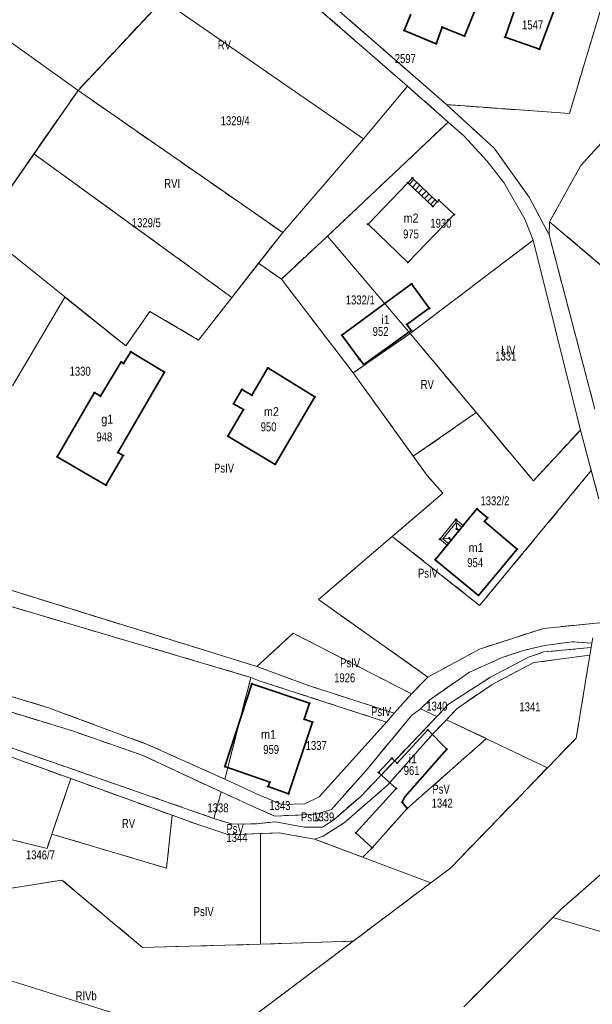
# Model space of a CAD drawing. Header units: metres. Extents: x 7496145 to 7500200, y 5498500 to 5502080.
# Tile 64 of 202: x 7497655 to 7497751, y 5499634 to 5499798. Entities that reach past the tile are written whole.
import ezdxf
from ezdxf.enums import TextEntityAlignment as Align

# ---------------------------------------------------------------- set-up
doc = ezdxf.new("R2010")
doc.units = ezdxf.units.M
doc.header["$MEASUREMENT"] = 0
for name, pattern in [('2.25_0.75', [3, 2.25, -0.75]), ('219-1000', [0]), ('egug-1000', [0])]:
    doc.linetypes.add(name, pattern=pattern)
doc.layers.get('0').update_dxf_attribs({"color": 2, "linetype": 'CONTINUOUS', "lineweight": 5})
for name, color, linetype in [('209-oznaczenie konturu klasyfikacyjnego', 7, 'CONTINUOUS'), ('211-numer działki ewidencyjnej', 7, 'CONTINUOUS'), ('217-kontur klasyfikacyjny', 7, 'CONTINUOUS'), ('218-kontur użytku gruntowego', 7, 'CONTINUOUS'), ('219-działka ewidencyjna', 7, 'CONTINUOUS'), ('312-budynek ewidencyjny', 7, 'CONTINUOUS'), ('312-oznaczenie budynku ewidencyjnego', 7, 'CONTINUOUS'), ('312-oznaczenie budynku ewidencyjnego-Atr117', 7, 'CONTINUOUS'), ('352-schody', 7, 'CONTINUOUS'), ('Punkt budynku', 7, 'CONTINUOUS')]:
    doc.layers.add(name, color=color, linetype=linetype)
doc.styles.get("Standard").update_dxf_attribs({"font": 'Working1250', "width": 0.75})

# ---------------------------------------------------------------- blocks, each defined once
blk = doc.blocks.new('PUNKTBUD')
at = {"color": 0}
blk.add_circle((0, 0), 0.09, dxfattribs=at)

msp = doc.modelspace()

# ---------------------------------------------------------------- linework, layer by layer
at = {"layer": '217-kontur klasyfikacyjny', "color": 3, "linetype": '2.25_0.75', "lineweight": 18, "flags": 128}
for points in [[(7497720.38, 5499787.26), (7497697.75, 5499806.94)], [(7497754.53, 5499806.15), (7497747.48, 5499782.67)], [(7497679.42, 5499801.68), (7497665.25, 5499786.54)], [(7497710.46, 5499798.5), (7497726.92, 5499784.17)], [(7497665.25, 5499786.54), (7497657.88, 5499775.95)], [(7497665.25, 5499786.54), (7497699.5, 5499762.78)], [(7497727.2, 5499781.25), (7497720.38, 5499787.26)], [(7497747.48, 5499782.67), (7497726.92, 5499784.17)], [(7497726.92, 5499784.17), (7497734.9, 5499776.87)], [(7497749.38, 5499773.98), (7497756.19, 5499781.43)], [(7497707, 5499762.19), (7497727.2, 5499781.25)], [(7497734.9, 5499776.87), (7497740.73, 5499768.68)], [(7497657.88, 5499775.95), (7497649.02, 5499763.21)], [(7497691, 5499751.91), (7497657.88, 5499775.95)], [(7497744.17, 5499764.57), (7497749.38, 5499773.98)], [(7497740.73, 5499768.68), (7497744.07, 5499762.4)], [(7497744.07, 5499762.4), (7497744.17, 5499764.57)], [(7497762.55, 5499749.01), (7497744.17, 5499764.57)], [(7497699.5, 5499762.78), (7497695.48, 5499757.63)], [(7497699.28, 5499754.99), (7497707, 5499762.19)], [(7497744.07, 5499762.4), (7497751.74, 5499733.24)], [(7497741.42, 5499761.48), (7497720.83, 5499745.9)], [(7497749.31, 5499729.73), (7497741.42, 5499761.48)], [(7497695.48, 5499757.63), (7497691, 5499751.91)], [(7497699.28, 5499754.99), (7497695.48, 5499757.63)], [(7497711.3, 5499739.3), (7497699.28, 5499754.99)], [(7497654.3, 5499737.12), (7497663.04, 5499751.98)], [(7497663.04, 5499751.98), (7497673.24, 5499743.8)], [(7497685.44, 5499744.79), (7497691, 5499751.91)], [(7497673.24, 5499743.8), (7497677.29, 5499749.59)], [(7497677.29, 5499749.59), (7497685.44, 5499744.79)], [(7497720.83, 5499745.9), (7497711.3, 5499739.3)], [(7497731.9, 5499732.67), (7497720.83, 5499745.9)], [(7497721.36, 5499725.35), (7497711.3, 5499739.3)], [(7497721.36, 5499725.35), (7497731.9, 5499732.67)], [(7497731.9, 5499732.67), (7497741.46, 5499721.25)], [(7497741.46, 5499721.25), (7497749.31, 5499729.73)], [(7497723.66, 5499722.16), (7497721.36, 5499725.35)], [(7497726.32, 5499719.2), (7497723.66, 5499722.16)], [(7497751.15, 5499722.95), (7497732.46, 5499700.4)], [(7497752.43, 5499718.23), (7497751.15, 5499722.95)], [(7497717.84, 5499711.94), (7497726.32, 5499719.2)], [(7497705.51, 5499701.38), (7497717.84, 5499711.94)], [(7497732.46, 5499700.4), (7497717.84, 5499711.94)], [(7497695.19, 5499690.2), (7497647.71, 5499704.89)], [(7497651.54, 5499700.95), (7497694.17, 5499688.37)], [(7497723.38, 5499688.71), (7497705.51, 5499701.38)], [(7497743.15, 5499696.57), (7497753.7, 5499697.6)], [(7497695.19, 5499690.2), (7497701.28, 5499695.74)], [(7497701.28, 5499695.74), (7497721.03, 5499685.63)], [(7497732.42, 5499693.09), (7497743.15, 5499696.57)], [(7497747.94, 5499694.34), (7497743.34, 5499693.7)], [(7497751.24, 5499694.07), (7497747.94, 5499694.34)], [(7497723.79, 5499688.41), (7497732.42, 5499693.09)], [(7497739.82, 5499692.87), (7497736.21, 5499691.69)], [(7497743.34, 5499693.7), (7497739.82, 5499692.87)], [(7497740.66, 5499691.73), (7497743.22, 5499692.62)], [(7497743.22, 5499692.62), (7497751.12, 5499693.36)], [(7497750.91, 5499692.08), (7497751.12, 5499693.36)], [(7497751.12, 5499693.36), (7497751.24, 5499694.07)], [(7497736.21, 5499691.69), (7497730.78, 5499689.26)], [(7497734.27, 5499688.41), (7497740.66, 5499691.73)], [(7497741.52, 5499690.83), (7497734.54, 5499687.19)], [(7497750.91, 5499692.08), (7497741.52, 5499690.83)], [(7497748.61, 5499678.21), (7497750.91, 5499692.08)], [(7497637.42, 5499690.25), (7497660.31, 5499683.29)], [(7497703.83, 5499686.99), (7497695.19, 5499690.2)], [(7497730.78, 5499689.26), (7497724.11, 5499684.64)], [(7497689.81, 5499671.36), (7497694.17, 5499688.37)], [(7497694.17, 5499688.37), (7497695.73, 5499687.76)], [(7497695.73, 5499687.76), (7497716.88, 5499680.89)], [(7497721.03, 5499685.63), (7497723.79, 5499688.41)], [(7497723.79, 5499688.41), (7497723.38, 5499688.71)], [(7497727.26, 5499683.87), (7497734.27, 5499688.41)], [(7497718.18, 5499682.36), (7497703.83, 5499686.99)], [(7497734.54, 5499687.19), (7497728.68, 5499683.14)], [(7497664.31, 5499679.41), (7497644.32, 5499685.57)], [(7497718.18, 5499682.36), (7497721.03, 5499685.63)], [(7497724.11, 5499684.64), (7497722.54, 5499683.13)], [(7497635.19, 5499683.14), (7497687.97, 5499664.79)], [(7497660.31, 5499683.29), (7497677, 5499677.1)], [(7497722.54, 5499683.13), (7497721.11, 5499682.02)], [(7497725.29, 5499681.81), (7497727.26, 5499683.87)], [(7497728.68, 5499683.14), (7497726.89, 5499681.29)], [(7497721.11, 5499682.02), (7497713.4, 5499672.76)], [(7497716.88, 5499680.89), (7497718.18, 5499682.36)], [(7497718.36, 5499674.54), (7497725.29, 5499681.81)], [(7497724.69, 5499678.96), (7497726.89, 5499681.29)], [(7497726.89, 5499681.29), (7497733.61, 5499678.14)], [(7497640.53, 5499679.95), (7497664.05, 5499671.44)], [(7497675.99, 5499675.36), (7497664.31, 5499679.41)], [(7497717.05, 5499670.35), (7497724.69, 5499678.96)], [(7497733.61, 5499678.14), (7497720.32, 5499666.42)], [(7497743.8, 5499673.24), (7497748.61, 5499678.21)], [(7497677, 5499677.1), (7497689.81, 5499671.36)], [(7497689.2, 5499669.21), (7497675.99, 5499675.36)], [(7497715.79, 5499671.84), (7497718.36, 5499674.54)], [(7497713.4, 5499672.76), (7497707.65, 5499666.25)], [(7497727.62, 5499656.51), (7497743.8, 5499673.24)], [(7497664.05, 5499671.44), (7497660.89, 5499662.17)], [(7497664.05, 5499671.44), (7497681, 5499665.3)], [(7497712.62, 5499668.52), (7497715.79, 5499671.84)], [(7497709.81, 5499664.06), (7497717.05, 5499670.35)], [(7497695.02, 5499666.57), (7497689.2, 5499669.21)], [(7497708.05, 5499664.56), (7497712.62, 5499668.52)], [(7497698.17, 5499665.17), (7497695.02, 5499666.57)], [(7497707.65, 5499666.25), (7497705.1, 5499665.48)], [(7497720.32, 5499666.42), (7497714.47, 5499659.88)], [(7497681, 5499665.3), (7497680.06, 5499656.44)], [(7497681, 5499665.3), (7497685.49, 5499663.68)], [(7497687.97, 5499664.79), (7497691.11, 5499663.8)], [(7497705.1, 5499665.48), (7497698.17, 5499665.17)], [(7497706.14, 5499663.34), (7497708.05, 5499664.56)], [(7497660.07, 5499659.76), (7497643.37, 5499663.87)], [(7497685.49, 5499663.68), (7497690.49, 5499662.04)], [(7497691.11, 5499663.8), (7497695.19, 5499663.88)], [(7497695.19, 5499663.88), (7497698.23, 5499664.22)], [(7497698.23, 5499664.22), (7497703.16, 5499663.29)], [(7497703.16, 5499663.29), (7497706.14, 5499663.34)], [(7497706.26, 5499661.82), (7497709.81, 5499664.06)], [(7497762.52, 5499663.98), (7497746.14, 5499649.64)], [(7497660.89, 5499662.17), (7497660.07, 5499659.76)], [(7497680.06, 5499656.44), (7497660.89, 5499662.17)], [(7497690.49, 5499662.04), (7497695.78, 5499662.23)], [(7497698.91, 5499662.35), (7497695.78, 5499662.23)], [(7497695.78, 5499662.23), (7497695.81, 5499643.73)], [(7497701.39, 5499661.92), (7497698.91, 5499662.35)], [(7497704.82, 5499661.33), (7497701.39, 5499661.92)], [(7497704.82, 5499661.33), (7497706.26, 5499661.82)], [(7497712.9, 5499658.29), (7497704.82, 5499661.33)], [(7497714.47, 5499659.88), (7497712.9, 5499658.29)], [(7497724.28, 5499654), (7497727.62, 5499656.51)], [(7497662.54, 5499654.47), (7497640.8, 5499650.97)], [(7497676.04, 5499643.2), (7497662.54, 5499654.47)], [(7497711.32, 5499644.26), (7497724.28, 5499654)], [(7497746.14, 5499649.64), (7497744.72, 5499648.22)], [(7497744.72, 5499648.22), (7497729.82, 5499633.29)], [(7497695.81, 5499643.73), (7497676.04, 5499643.2)], [(7497690.54, 5499628.64), (7497711.32, 5499644.26)], [(7497695.81, 5499643.73), (7497711.32, 5499644.26)]]:
    msp.add_lwpolyline(points, dxfattribs=at)
at = {"layer": '218-kontur użytku gruntowego', "color": 3, "linetype": 'egug-1000', "lineweight": 18, "flags": 128}
for points in [[(7497720.38, 5499787.26), (7497697.75, 5499806.94)], [(7497747.48, 5499782.67), (7497754.53, 5499806.15)], [(7497679.42, 5499801.68), (7497665.25, 5499786.54)], [(7497710.46, 5499798.5), (7497726.92, 5499784.17)], [(7497665.25, 5499786.54), (7497657.88, 5499775.95)], [(7497699.5, 5499762.78), (7497665.25, 5499786.54)], [(7497727.2, 5499781.25), (7497720.38, 5499787.26)], [(7497726.92, 5499784.17), (7497747.48, 5499782.67)], [(7497726.92, 5499784.17), (7497734.9, 5499776.87)], [(7497749.38, 5499773.98), (7497756.19, 5499781.43)], [(7497727.2, 5499781.25), (7497707, 5499762.19)], [(7497729.83, 5499778.93), (7497727.2, 5499781.25)], [(7497733.69, 5499774.77), (7497729.83, 5499778.93)], [(7497734.9, 5499776.87), (7497740.73, 5499768.68)], [(7497649.02, 5499763.21), (7497657.88, 5499775.95)], [(7497657.88, 5499775.95), (7497691, 5499751.91)], [(7497736.53, 5499771.12), (7497733.69, 5499774.77)], [(7497744.17, 5499764.57), (7497749.38, 5499773.98)], [(7497740.01, 5499765.02), (7497736.53, 5499771.12)], [(7497740.73, 5499768.68), (7497744.07, 5499762.4)], [(7497741.42, 5499761.48), (7497740.01, 5499765.02)], [(7497744.17, 5499764.57), (7497744.07, 5499762.4)], [(7497762.55, 5499749.01), (7497744.17, 5499764.57)], [(7497695.48, 5499757.63), (7497699.5, 5499762.78)], [(7497707, 5499762.19), (7497699.28, 5499754.99)], [(7497744.07, 5499762.4), (7497751.74, 5499733.24)], [(7497741.42, 5499761.48), (7497720.83, 5499745.9)], [(7497749.31, 5499729.73), (7497741.42, 5499761.48)], [(7497691, 5499751.91), (7497695.48, 5499757.63)], [(7497699.28, 5499754.99), (7497695.48, 5499757.63)], [(7497699.28, 5499754.99), (7497711.3, 5499739.3)], [(7497663.04, 5499751.98), (7497654.3, 5499737.12)], [(7497673.24, 5499743.8), (7497663.04, 5499751.98)], [(7497691, 5499751.91), (7497685.44, 5499744.79)], [(7497677.29, 5499749.59), (7497673.24, 5499743.8)], [(7497685.44, 5499744.79), (7497677.29, 5499749.59)], [(7497711.3, 5499739.3), (7497720.83, 5499745.9)], [(7497720.83, 5499745.9), (7497731.9, 5499732.67)], [(7497711.3, 5499739.3), (7497721.36, 5499725.35)], [(7497731.9, 5499732.67), (7497721.36, 5499725.35)], [(7497741.46, 5499721.25), (7497731.9, 5499732.67)], [(7497749.31, 5499729.73), (7497741.46, 5499721.25)], [(7497751.15, 5499722.95), (7497749.31, 5499729.73)], [(7497721.36, 5499725.35), (7497723.66, 5499722.16)], [(7497723.66, 5499722.16), (7497726.32, 5499719.2)], [(7497732.46, 5499700.4), (7497751.15, 5499722.95)], [(7497752.43, 5499718.23), (7497751.15, 5499722.95)], [(7497726.32, 5499719.2), (7497717.84, 5499711.94)], [(7497717.84, 5499711.94), (7497705.51, 5499701.38)], [(7497717.84, 5499711.94), (7497732.46, 5499700.4)], [(7497647.71, 5499704.89), (7497695.19, 5499690.2)], [(7497651.54, 5499700.95), (7497694.17, 5499688.37)], [(7497705.51, 5499701.38), (7497723.38, 5499688.71)], [(7497743.15, 5499696.57), (7497753.7, 5499697.6)], [(7497701.28, 5499695.74), (7497695.19, 5499690.2)], [(7497721.03, 5499685.63), (7497701.28, 5499695.74)], [(7497732.42, 5499693.09), (7497743.15, 5499696.57)], [(7497743.34, 5499693.7), (7497747.94, 5499694.34)], [(7497747.94, 5499694.34), (7497751.24, 5499694.07)], [(7497751.24, 5499694.07), (7497751.39, 5499694.98)], [(7497723.79, 5499688.41), (7497732.42, 5499693.09)], [(7497736.21, 5499691.69), (7497739.82, 5499692.87)], [(7497739.82, 5499692.87), (7497743.34, 5499693.7)], [(7497740.66, 5499691.73), (7497743.22, 5499692.62)], [(7497743.22, 5499692.62), (7497751.12, 5499693.36)], [(7497751.12, 5499693.36), (7497750.91, 5499692.08)], [(7497751.12, 5499693.36), (7497751.24, 5499694.07)], [(7497730.78, 5499689.26), (7497736.21, 5499691.69)], [(7497734.27, 5499688.41), (7497740.66, 5499691.73)], [(7497741.52, 5499690.83), (7497734.54, 5499687.19)], [(7497750.91, 5499692.08), (7497741.52, 5499690.83)], [(7497748.61, 5499678.21), (7497750.91, 5499692.08)], [(7497637.42, 5499690.25), (7497660.31, 5499683.29)], [(7497695.19, 5499690.2), (7497703.83, 5499686.99)], [(7497724.11, 5499684.64), (7497730.78, 5499689.26)], [(7497689.81, 5499671.36), (7497694.17, 5499688.37)], [(7497694.17, 5499688.37), (7497695.73, 5499687.76)], [(7497695.73, 5499687.76), (7497716.88, 5499680.89)], [(7497721.03, 5499685.63), (7497723.79, 5499688.41)], [(7497723.38, 5499688.71), (7497723.79, 5499688.41)], [(7497727.26, 5499683.87), (7497734.27, 5499688.41)], [(7497703.83, 5499686.99), (7497718.18, 5499682.36)], [(7497734.54, 5499687.19), (7497728.68, 5499683.14)], [(7497644.32, 5499685.57), (7497664.31, 5499679.41)], [(7497718.18, 5499682.36), (7497721.03, 5499685.63)], [(7497722.54, 5499683.13), (7497724.11, 5499684.64)], [(7497635.19, 5499683.14), (7497687.97, 5499664.79)], [(7497660.31, 5499683.29), (7497677, 5499677.1)], [(7497721.11, 5499682.02), (7497722.54, 5499683.13)], [(7497725.29, 5499681.81), (7497727.26, 5499683.87)], [(7497728.68, 5499683.14), (7497726.89, 5499681.29)], [(7497713.4, 5499672.76), (7497721.11, 5499682.02)], [(7497716.88, 5499680.89), (7497718.18, 5499682.36)], [(7497718.36, 5499674.54), (7497725.29, 5499681.81)], [(7497726.89, 5499681.29), (7497724.69, 5499678.96)], [(7497726.89, 5499681.29), (7497733.61, 5499678.14)], [(7497640.53, 5499679.95), (7497664.05, 5499671.44)], [(7497664.31, 5499679.41), (7497675.99, 5499675.36)], [(7497705.61, 5499668.39), (7497716.88, 5499680.89)], [(7497724.69, 5499678.96), (7497717.05, 5499670.35)], [(7497733.61, 5499678.14), (7497720.32, 5499666.42)], [(7497743.8, 5499673.24), (7497748.61, 5499678.21)], [(7497677, 5499677.1), (7497689.81, 5499671.36)], [(7497675.99, 5499675.36), (7497689.2, 5499669.21)], [(7497715.79, 5499671.84), (7497718.36, 5499674.54)], [(7497707.65, 5499666.25), (7497713.4, 5499672.76)], [(7497727.62, 5499656.51), (7497743.8, 5499673.24)], [(7497660.89, 5499662.17), (7497664.05, 5499671.44)], [(7497664.05, 5499671.44), (7497681, 5499665.3)], [(7497689.81, 5499671.36), (7497695.23, 5499668.81)], [(7497712.62, 5499668.52), (7497715.79, 5499671.84)], [(7497717.05, 5499670.35), (7497709.81, 5499664.06)], [(7497689.2, 5499669.21), (7497695.02, 5499666.57)], [(7497695.23, 5499668.81), (7497699.34, 5499667.08)], [(7497703.23, 5499667.24), (7497705.61, 5499668.39)], [(7497708.05, 5499664.56), (7497712.62, 5499668.52)], [(7497695.02, 5499666.57), (7497698.17, 5499665.17)], [(7497699.34, 5499667.08), (7497703.23, 5499667.24)], [(7497705.1, 5499665.48), (7497707.65, 5499666.25)], [(7497720.32, 5499666.42), (7497714.47, 5499659.88)], [(7497681, 5499665.3), (7497680.06, 5499656.44)], [(7497681, 5499665.3), (7497685.49, 5499663.68)], [(7497687.97, 5499664.79), (7497691.11, 5499663.8)], [(7497698.17, 5499665.17), (7497705.1, 5499665.48)], [(7497706.14, 5499663.34), (7497708.05, 5499664.56)], [(7497643.37, 5499663.87), (7497660.07, 5499659.76)], [(7497685.49, 5499663.68), (7497690.49, 5499662.04)], [(7497691.11, 5499663.8), (7497695.19, 5499663.88)], [(7497695.19, 5499663.88), (7497698.23, 5499664.22)], [(7497698.23, 5499664.22), (7497703.16, 5499663.29)], [(7497703.16, 5499663.29), (7497706.14, 5499663.34)], [(7497709.81, 5499664.06), (7497706.26, 5499661.82)], [(7497762.52, 5499663.98), (7497746.14, 5499649.64)], [(7497660.07, 5499659.76), (7497660.89, 5499662.17)], [(7497680.06, 5499656.44), (7497660.89, 5499662.17)], [(7497690.49, 5499662.04), (7497695.78, 5499662.23)], [(7497698.91, 5499662.35), (7497695.78, 5499662.23)], [(7497695.78, 5499662.23), (7497695.81, 5499643.73)], [(7497701.39, 5499661.92), (7497698.91, 5499662.35)], [(7497704.82, 5499661.33), (7497701.39, 5499661.92)], [(7497706.26, 5499661.82), (7497704.82, 5499661.33)], [(7497712.9, 5499658.29), (7497704.82, 5499661.33)], [(7497714.47, 5499659.88), (7497712.9, 5499658.29)], [(7497724.28, 5499654), (7497727.62, 5499656.51)], [(7497662.54, 5499654.47), (7497640.8, 5499650.97)], [(7497676.04, 5499643.2), (7497662.54, 5499654.47)], [(7497711.32, 5499644.26), (7497724.28, 5499654)], [(7497746.14, 5499649.64), (7497744.72, 5499648.22)], [(7497744.72, 5499648.22), (7497729.82, 5499633.29)], [(7497695.81, 5499643.73), (7497676.04, 5499643.2)], [(7497690.54, 5499628.64), (7497711.32, 5499644.26)], [(7497695.81, 5499643.73), (7497711.32, 5499644.26)]]:
    msp.add_lwpolyline(points, dxfattribs=at)
at = {"layer": '219-działka ewidencyjna', "color": 3, "linetype": '219-1000', "lineweight": 18, "flags": 128}
for points in [[(7497631.8, 5499810.5), (7497665.25, 5499786.54)], [(7497696.17, 5499810.93), (7497726.92, 5499784.17)], [(7497697.75, 5499806.94), (7497720.38, 5499787.26)], [(7497747.48, 5499782.67), (7497754.53, 5499806.15)], [(7497665.25, 5499786.54), (7497679.42, 5499801.68)], [(7497679.42, 5499801.68), (7497713, 5499778.45)], [(7497649.02, 5499763.21), (7497665.25, 5499786.54)], [(7497665.25, 5499786.54), (7497699.5, 5499762.78)], [(7497720.38, 5499787.26), (7497713, 5499778.45)], [(7497720.38, 5499787.26), (7497727.2, 5499781.25)], [(7497726.92, 5499784.17), (7497734.9, 5499776.87)], [(7497726.92, 5499784.17), (7497747.48, 5499782.67)], [(7497749.38, 5499773.98), (7497756.19, 5499781.43)], [(7497727.2, 5499781.25), (7497707, 5499762.19)], [(7497727.2, 5499781.25), (7497729.83, 5499778.93)], [(7497699.5, 5499762.78), (7497713, 5499778.45)], [(7497729.83, 5499778.93), (7497733.69, 5499774.77)], [(7497734.9, 5499776.87), (7497740.73, 5499768.68)], [(7497733.69, 5499774.77), (7497736.53, 5499771.12)], [(7497744.17, 5499764.57), (7497749.38, 5499773.98)], [(7497736.53, 5499771.12), (7497740.01, 5499765.02)], [(7497740.73, 5499768.68), (7497744.07, 5499762.4)], [(7497740.01, 5499765.02), (7497741.42, 5499761.48)], [(7497744.07, 5499762.4), (7497744.17, 5499764.57)], [(7497744.17, 5499764.57), (7497777.42, 5499736.42)], [(7497649.02, 5499763.21), (7497673.24, 5499743.8)], [(7497685.44, 5499744.79), (7497699.5, 5499762.78)], [(7497699.28, 5499754.99), (7497707, 5499762.19)], [(7497707, 5499762.19), (7497720.83, 5499745.9)], [(7497744.07, 5499762.4), (7497751.74, 5499733.24)], [(7497720.83, 5499745.9), (7497741.42, 5499761.48)], [(7497741.42, 5499761.48), (7497749.31, 5499729.73)], [(7497699.28, 5499754.99), (7497711.3, 5499739.3)], [(7497673.24, 5499743.8), (7497677.29, 5499749.59)], [(7497677.29, 5499749.59), (7497685.44, 5499744.79)], [(7497711.3, 5499739.3), (7497720.83, 5499745.9)], [(7497720.83, 5499745.9), (7497741.46, 5499721.25)], [(7497711.3, 5499739.3), (7497723.66, 5499722.16)], [(7497741.46, 5499721.25), (7497749.31, 5499729.73)], [(7497749.31, 5499729.73), (7497752.43, 5499718.23)], [(7497723.66, 5499722.16), (7497726.32, 5499719.2)], [(7497705.51, 5499701.38), (7497726.32, 5499719.2)], [(7497647.71, 5499704.89), (7497695.19, 5499690.2)], [(7497651.54, 5499700.95), (7497694.17, 5499688.37)], [(7497705.51, 5499701.38), (7497723.38, 5499688.71)], [(7497743.15, 5499696.57), (7497753.7, 5499697.6)], [(7497701.28, 5499695.74), (7497695.19, 5499690.2)], [(7497701.28, 5499695.74), (7497721.03, 5499685.63)], [(7497732.42, 5499693.09), (7497743.15, 5499696.57)], [(7497743.34, 5499693.7), (7497747.94, 5499694.34)], [(7497747.94, 5499694.34), (7497751.24, 5499694.07)], [(7497751.24, 5499694.07), (7497751.39, 5499694.98)], [(7497751.24, 5499694.07), (7497751.39, 5499694.98)], [(7497732.42, 5499693.09), (7497723.79, 5499688.41)], [(7497736.21, 5499691.69), (7497739.82, 5499692.87)], [(7497739.82, 5499692.87), (7497743.34, 5499693.7)], [(7497740.66, 5499691.73), (7497743.22, 5499692.62)], [(7497743.22, 5499692.62), (7497751.12, 5499693.36)], [(7497750.91, 5499692.08), (7497751.12, 5499693.36)], [(7497750.91, 5499692.08), (7497751.12, 5499693.36)], [(7497751.12, 5499693.36), (7497751.24, 5499694.07)], [(7497751.12, 5499693.36), (7497751.24, 5499694.07)], [(7497736.21, 5499691.69), (7497730.78, 5499689.26)], [(7497734.27, 5499688.41), (7497740.66, 5499691.73)], [(7497734.54, 5499687.19), (7497741.52, 5499690.83)], [(7497741.52, 5499690.83), (7497750.91, 5499692.08)], [(7497748.61, 5499678.21), (7497750.91, 5499692.08)], [(7497748.61, 5499678.21), (7497750.91, 5499692.08)], [(7497637.42, 5499690.25), (7497660.31, 5499683.29)], [(7497703.83, 5499686.99), (7497695.19, 5499690.2)], [(7497724.11, 5499684.64), (7497730.78, 5499689.26)], [(7497689.81, 5499671.36), (7497694.17, 5499688.37)], [(7497695.73, 5499687.76), (7497694.17, 5499688.37)], [(7497695.73, 5499687.76), (7497716.88, 5499680.89)], [(7497721.03, 5499685.63), (7497723.79, 5499688.41)], [(7497723.38, 5499688.71), (7497723.79, 5499688.41)], [(7497727.26, 5499683.87), (7497734.27, 5499688.41)], [(7497703.83, 5499686.99), (7497718.18, 5499682.36)], [(7497728.68, 5499683.14), (7497734.54, 5499687.19)], [(7497644.32, 5499685.57), (7497664.31, 5499679.41)], [(7497718.18, 5499682.36), (7497721.03, 5499685.63)], [(7497722.54, 5499683.13), (7497724.11, 5499684.64)], [(7497687.97, 5499664.79), (7497635.19, 5499683.14)], [(7497660.31, 5499683.29), (7497677, 5499677.1)], [(7497722.54, 5499683.13), (7497721.11, 5499682.02)], [(7497722.54, 5499683.13), (7497725.29, 5499681.81)], [(7497725.29, 5499681.81), (7497727.26, 5499683.87)], [(7497726.89, 5499681.29), (7497728.68, 5499683.14)], [(7497712.62, 5499668.52), (7497725.29, 5499681.81)], [(7497713.4, 5499672.76), (7497721.11, 5499682.02)], [(7497716.88, 5499680.89), (7497718.18, 5499682.36)], [(7497724.69, 5499678.96), (7497726.89, 5499681.29)], [(7497726.89, 5499681.29), (7497743.8, 5499673.24)], [(7497640.53, 5499679.95), (7497685.49, 5499663.68)], [(7497664.31, 5499679.41), (7497675.99, 5499675.36)], [(7497705.61, 5499668.39), (7497716.88, 5499680.89)], [(7497717.05, 5499670.35), (7497724.69, 5499678.96)], [(7497743.8, 5499673.24), (7497748.61, 5499678.21)], [(7497743.8, 5499673.24), (7497748.61, 5499678.21)], [(7497677, 5499677.1), (7497689.81, 5499671.36)], [(7497675.99, 5499675.36), (7497689.2, 5499669.21)], [(7497707.65, 5499666.25), (7497713.4, 5499672.76)], [(7497727.62, 5499656.51), (7497743.8, 5499673.24)], [(7497727.62, 5499656.51), (7497743.8, 5499673.24)], [(7497689.81, 5499671.36), (7497695.23, 5499668.81)], [(7497709.81, 5499664.06), (7497717.05, 5499670.35)], [(7497687.97, 5499664.79), (7497689.2, 5499669.21)], [(7497689.2, 5499669.21), (7497695.02, 5499666.57)], [(7497699.34, 5499667.08), (7497695.23, 5499668.81)], [(7497703.23, 5499667.24), (7497705.61, 5499668.39)], [(7497708.05, 5499664.56), (7497712.62, 5499668.52)], [(7497695.02, 5499666.57), (7497698.17, 5499665.17)], [(7497699.34, 5499667.08), (7497703.23, 5499667.24)], [(7497705.1, 5499665.48), (7497707.65, 5499666.25)], [(7497687.97, 5499664.79), (7497691.11, 5499663.8)], [(7497705.1, 5499665.48), (7497698.17, 5499665.17)], [(7497706.14, 5499663.34), (7497708.05, 5499664.56)], [(7497685.49, 5499663.68), (7497690.49, 5499662.04)], [(7497691.11, 5499663.8), (7497695.19, 5499663.88)], [(7497695.19, 5499663.88), (7497698.23, 5499664.22)], [(7497703.16, 5499663.29), (7497698.23, 5499664.22)], [(7497703.16, 5499663.29), (7497706.14, 5499663.34)], [(7497706.26, 5499661.82), (7497709.81, 5499664.06)], [(7497746.14, 5499649.64), (7497762.52, 5499663.98)], [(7497746.14, 5499649.64), (7497762.52, 5499663.98)], [(7497690.49, 5499662.04), (7497698.91, 5499662.35)], [(7497698.91, 5499662.35), (7497701.39, 5499661.92)], [(7497701.39, 5499661.92), (7497704.82, 5499661.33)], [(7497704.82, 5499661.33), (7497706.26, 5499661.82)], [(7497704.82, 5499661.33), (7497724.28, 5499654)], [(7497724.28, 5499654), (7497727.62, 5499656.51)], [(7497724.28, 5499654), (7497727.62, 5499656.51)], [(7497690.54, 5499628.64), (7497724.28, 5499654)], [(7497690.54, 5499628.64), (7497724.28, 5499654)], [(7497744.72, 5499648.22), (7497746.14, 5499649.64)], [(7497744.72, 5499648.22), (7497746.14, 5499649.64)], [(7497729.82, 5499633.29), (7497744.72, 5499648.22)], [(7497729.82, 5499633.29), (7497744.72, 5499648.22)], [(7497792.94, 5499634.05), (7497744.72, 5499648.22)], [(7497621.39, 5499647.86), (7497688.11, 5499626.9)]]:
    msp.add_lwpolyline(points, dxfattribs=at)
at = {"layer": '312-budynek ewidencyjny', "color": 7, "linetype": 'Continuous', "lineweight": 35, "flags": 128}
for points in [[(7497745.97, 5499802.88), (7497742.45, 5499793.43)], [(7497731.8, 5499800.33), (7497729.91, 5499795.63)], [(7497736.71, 5499795.44), (7497738.24, 5499799.81)], [(7497719.84, 5499796.55), (7497720.97, 5499799.28)], [(7497725.18, 5499794.36), (7497719.84, 5499796.55)], [(7497726.21, 5499797.12), (7497725.18, 5499794.36)], [(7497729.91, 5499795.63), (7497726.21, 5499797.12)], [(7497742.45, 5499793.43), (7497736.71, 5499795.44)], [(7497713.78, 5499764.17), (7497720.46, 5499771.11)], [(7497720.46, 5499771.11), (7497724.63, 5499767.15)], [(7497724.63, 5499767.15), (7497725.38, 5499767.93)], [(7497725.38, 5499767.93), (7497725.63, 5499768.2)], [(7497725.63, 5499768.2), (7497728.18, 5499765.78)], [(7497728.18, 5499765.78), (7497720.43, 5499757.78)], [(7497720.43, 5499757.78), (7497713.78, 5499764.17)], [(7497709.39, 5499745.61), (7497721.08, 5499754.18)], [(7497721.08, 5499754.18), (7497724.04, 5499750.1)], [(7497724.04, 5499750.1), (7497720.29, 5499747.41)], [(7497720.29, 5499747.41), (7497721.01, 5499746.41)], [(7497712.38, 5499741.57), (7497709.39, 5499745.61)], [(7497721.01, 5499746.41), (7497713.1, 5499740.72)], [(7497672.88, 5499740.87), (7497674.08, 5499742.84)], [(7497674.08, 5499742.84), (7497679.7, 5499739.42)], [(7497669, 5499735.4), (7497672.48, 5499741.12)], [(7497672.48, 5499741.12), (7497672.88, 5499740.87)], [(7497713.1, 5499740.72), (7497712.38, 5499741.57)], [(7497679.7, 5499739.42), (7497678.55, 5499737.43)], [(7497694.33, 5499735.55), (7497697.02, 5499740.13)], [(7497697.02, 5499740.13), (7497704.9, 5499735.31)], [(7497678.55, 5499737.43), (7497671.91, 5499725.97)], [(7497661.75, 5499725.26), (7497668.01, 5499736)], [(7497668.01, 5499736), (7497669, 5499735.4)], [(7497691.27, 5499734.14), (7497692.69, 5499736.52)], [(7497692.69, 5499736.52), (7497694.33, 5499735.55)], [(7497704.9, 5499735.31), (7497698.23, 5499723.99)], [(7497692.93, 5499733.16), (7497691.27, 5499734.14)], [(7497690.31, 5499728.7), (7497692.93, 5499733.16)], [(7497698.23, 5499723.99), (7497690.31, 5499728.7)], [(7497672.82, 5499725.46), (7497669.93, 5499720.5)], [(7497671.91, 5499725.97), (7497672.82, 5499725.46)], [(7497669.93, 5499720.5), (7497661.75, 5499725.26)], [(7497729.72, 5499713.77), (7497732, 5499716.56)], [(7497732, 5499716.56), (7497733.79, 5499715.03)], [(7497733.79, 5499715.03), (7497733.29, 5499714.45)], [(7497733.29, 5499714.45), (7497738.72, 5499709.81)], [(7497727.74, 5499711.36), (7497728.99, 5499712.89)], [(7497728.99, 5499712.89), (7497729.72, 5499713.77)], [(7497727.03, 5499710.48), (7497727.74, 5499711.36)], [(7497725.03, 5499708.04), (7497727.03, 5499710.48)], [(7497738.72, 5499709.81), (7497732.26, 5499702.07)], [(7497732.26, 5499702.07), (7497725.03, 5499708.04)], [(7497689.81, 5499673.45), (7497694.35, 5499687.29)], [(7497694.35, 5499687.29), (7497703.99, 5499684.03)], [(7497703.99, 5499684.03), (7497703.1, 5499681.36)], [(7497703.1, 5499681.36), (7497704.47, 5499680.9)], [(7497704.47, 5499680.9), (7497700.46, 5499668.89)], [(7497718.64, 5499674.03), (7497723.8, 5499679.58)], [(7497723.8, 5499679.58), (7497726.98, 5499676.35)], [(7497726.98, 5499676.35), (7497719.94, 5499668.38)], [(7497715.56, 5499672.44), (7497717.78, 5499674.83)], [(7497717.78, 5499674.83), (7497718.64, 5499674.03)], [(7497697.33, 5499670.84), (7497689.81, 5499673.45)], [(7497718.48, 5499669.78), (7497715.56, 5499672.44)], [(7497697.05, 5499670.12), (7497697.33, 5499670.84)], [(7497700.46, 5499668.89), (7497697.05, 5499670.12)], [(7497711.74, 5499662.36), (7497718.48, 5499669.78)], [(7497719.94, 5499668.38), (7497719.49, 5499667.47)], [(7497720.32, 5499666.42), (7497714.47, 5499659.88)], [(7497719.49, 5499667.47), (7497720.32, 5499666.42)], [(7497714.47, 5499659.88), (7497711.74, 5499662.36)]]:
    msp.add_lwpolyline(points, dxfattribs=at)
at = {"layer": '352-schody', "color": 7, "linetype": 'Continuous', "lineweight": 18, "flags": 128}
for points in [[(7497721.2, 5499771.89), (7497725.38, 5499767.93), (7497724.63, 5499767.15), (7497720.46, 5499771.11)], [(7497721.2, 5499771.89), (7497725.38, 5499767.93), (7497724.63, 5499767.15), (7497720.46, 5499771.11)], [(7497725.81, 5499711.48), (7497728.5, 5499714.77), (7497728.62, 5499713.19), (7497728.99, 5499712.89), (7497727.74, 5499711.36), (7497727.37, 5499711.66)], [(7497725.81, 5499711.48), (7497728.5, 5499714.77), (7497728.62, 5499713.19), (7497728.99, 5499712.89), (7497727.74, 5499711.36), (7497727.37, 5499711.66)], [(7497728.99, 5499712.89), (7497729.72, 5499713.77), (7497728.5, 5499714.77), (7497728.62, 5499713.19)], [(7497728.99, 5499712.89), (7497729.72, 5499713.77), (7497728.5, 5499714.77), (7497728.62, 5499713.19)], [(7497727.74, 5499711.36), (7497727.03, 5499710.48), (7497725.81, 5499711.48), (7497727.37, 5499711.66)], [(7497727.74, 5499711.36), (7497727.03, 5499710.48), (7497725.81, 5499711.48), (7497727.37, 5499711.66)]]:
    msp.add_lwpolyline(points, close=True, dxfattribs=at)
for points in [[(7497720.71, 5499770.87), (7497721.45, 5499771.65)], [(7497721.22, 5499770.39), (7497721.96, 5499771.17)], [(7497721.73, 5499769.9), (7497722.47, 5499770.69)], [(7497722.24, 5499769.42), (7497722.98, 5499770.21)], [(7497722.75, 5499768.94), (7497723.49, 5499769.72)], [(7497723.25, 5499768.46), (7497724, 5499769.24)], [(7497723.76, 5499767.98), (7497724.5, 5499768.76)], [(7497724.27, 5499767.49), (7497725.01, 5499768.28)], [(7497726.31, 5499711.54), (7497728.54, 5499714.27)], [(7497728.54, 5499714.3), (7497729.5, 5499713.5)], [(7497728.61, 5499713.33), (7497729.05, 5499712.96)], [(7497727.25, 5499710.75), (7497726.28, 5499711.53)], [(7497727.69, 5499711.3), (7497727.26, 5499711.65)]]:
    msp.add_lwpolyline(points, dxfattribs=at)

# ---------------------------------------------------------------- block references
at = {"layer": 'Punkt budynku', "color": 5, "linetype": 'Continuous', "lineweight": 13}
for p in [(7497719.84, 5499796.55), (7497726.21, 5499797.12), (7497729.91, 5499795.63), (7497736.71, 5499795.44), (7497725.18, 5499794.36), (7497742.45, 5499793.43), (7497721.2, 5499771.89), (7497720.46, 5499771.11), (7497725.63, 5499768.2), (7497724.63, 5499767.15), (7497725.38, 5499767.93), (7497728.18, 5499765.78), (7497713.78, 5499764.17), (7497720.43, 5499757.78), (7497721.08, 5499754.18), (7497724.04, 5499750.1), (7497720.29, 5499747.41), (7497709.39, 5499745.61), (7497721.01, 5499746.41), (7497674.08, 5499742.84), (7497672.48, 5499741.12), (7497672.88, 5499740.87), (7497697.02, 5499740.13), (7497712.38, 5499741.57), (7497713.1, 5499740.72), (7497679.7, 5499739.42), (7497678.55, 5499737.43), (7497668.01, 5499736), (7497669, 5499735.4), (7497692.69, 5499736.52), (7497694.33, 5499735.55), (7497704.9, 5499735.31), (7497691.27, 5499734.14), (7497692.93, 5499733.16), (7497690.31, 5499728.7), (7497671.91, 5499725.97), (7497672.82, 5499725.46), (7497661.75, 5499725.26), (7497698.23, 5499723.99), (7497669.93, 5499720.5), (7497732, 5499716.56), (7497728.5, 5499714.77), (7497729.72, 5499713.77), (7497733.29, 5499714.45), (7497733.79, 5499715.03), (7497728.62, 5499713.19), (7497728.99, 5499712.89), (7497725.81, 5499711.48), (7497727.03, 5499710.48), (7497727.37, 5499711.66), (7497727.74, 5499711.36), (7497738.72, 5499709.81), (7497725.03, 5499708.04), (7497732.26, 5499702.07), (7497694.35, 5499687.29), (7497703.99, 5499684.03), (7497703.1, 5499681.36), (7497704.47, 5499680.9), (7497723.8, 5499679.58), (7497726.98, 5499676.35), (7497717.78, 5499674.83), (7497689.81, 5499673.45), (7497718.64, 5499674.03), (7497715.56, 5499672.44), (7497697.05, 5499670.12), (7497697.33, 5499670.84), (7497718.48, 5499669.78), (7497700.46, 5499668.89), (7497719.94, 5499668.38), (7497719.49, 5499667.47), (7497720.32, 5499666.42), (7497711.74, 5499662.36), (7497714.47, 5499659.88)]:
    msp.add_blockref('PUNKTBUD', p, dxfattribs=at)

# ---------------------------------------------------------------- texts
at = {"layer": '209-oznaczenie konturu klasyfikacyjnego', "color": 3, "linetype": 'Continuous', "lineweight": 18, "width": 0.79}
for s, p in [('RV', (7497688.64, 5499793.42)), ('RVI', (7497679.69, 5499770.23)), ('ŁIV', (7497736.07, 5499742.37)), ('RV', (7497722.6, 5499736.63)), ('PsIV', (7497688.02, 5499722.63)), ('PsIV', (7497722.14, 5499705.04)), ('PsIV', (7497709.11, 5499690.05)), ('PsIV', (7497714.29, 5499681.89)), ('PsV', (7497724.56, 5499668.93)), ('RV', (7497672.6, 5499663.18)), ('PsIV', (7497702.57, 5499664.29)), ('PsV', (7497690.09, 5499662.33)), ('PsIV', (7497684.61, 5499648.44)), ('RIVb', (7497664.85, 5499634.35))]:
    msp.add_text(s, height=1.5, dxfattribs=at).set_placement(p)
at = {"layer": '211-numer działki ewidencyjnej', "color": 3, "linetype": 'Continuous', "lineweight": 18, "width": 0.79}
for s, p in [('2597', (7497718.26, 5499791.12)), ('1930', (7497724.21, 5499763.58)), ('1332/1', (7497710.06, 5499750.75)), ('1331', (7497735.07, 5499741.37)), ('1332/2', (7497732.6, 5499717.16)), ('1340', (7497723.54, 5499682.81)), ('1341', (7497739.12, 5499682.68)), ('1338', (7497686.91, 5499665.79)), ('1343', (7497697.27, 5499666.17)), ('1339', (7497704.6, 5499664.29))]:
    msp.add_text(s, height=1.5, dxfattribs=at).set_placement(p)
for s, p in [('1329/4', (7497689.13, 5499782.23)), ('1329/5', (7497674.26, 5499765.17)), ('1330', (7497663.85, 5499740.32)), ('1926', (7497708.11, 5499689.05)), ('1337', (7497703.35, 5499677.73)), ('1342', (7497724.43, 5499668.09)), ('1344', (7497690.09, 5499662.33)), ('1346/7', (7497656.54, 5499659.43))]:
    msp.add_text(s, height=1.5, dxfattribs=at).set_placement(p, align=Align.TOP_LEFT)
at = {"layer": '312-oznaczenie budynku ewidencyjnego', "color": 7, "linetype": 'Continuous', "lineweight": 18, "width": 0.79}
for s, p in [('1547', (7497739.56, 5499798.25)), ('975', (7497719.65, 5499763.28)), ('952', (7497714.56, 5499746.98)), ('950', (7497695.82, 5499731.02)), ('948', (7497668.33, 5499729.34)), ('954', (7497730.39, 5499708.31)), ('959', (7497696.25, 5499677.06)), ('961', (7497719.76, 5499673.54))]:
    msp.add_text(s, height=1.5, dxfattribs=at).set_placement(p, align=Align.TOP_LEFT)
at = {"layer": '312-oznaczenie budynku ewidencyjnego-Atr117', "color": 7, "width": 0.9}
for s, p in [('m2', (7497720.98, 5499764.45)), ('i1', (7497716.72, 5499747.45)), ('g1', (7497670.15, 5499730.81)), ('m2', (7497697.61, 5499732.06)), ('m1', (7497731.88, 5499709.32)), ('m1', (7497697.14, 5499678.09)), ('i1', (7497721.27, 5499673.98))]:
    msp.add_text(s, height=1.5, dxfattribs=at).set_placement(p, align=Align.CENTER)

doc.saveas('drawing.dxf')
